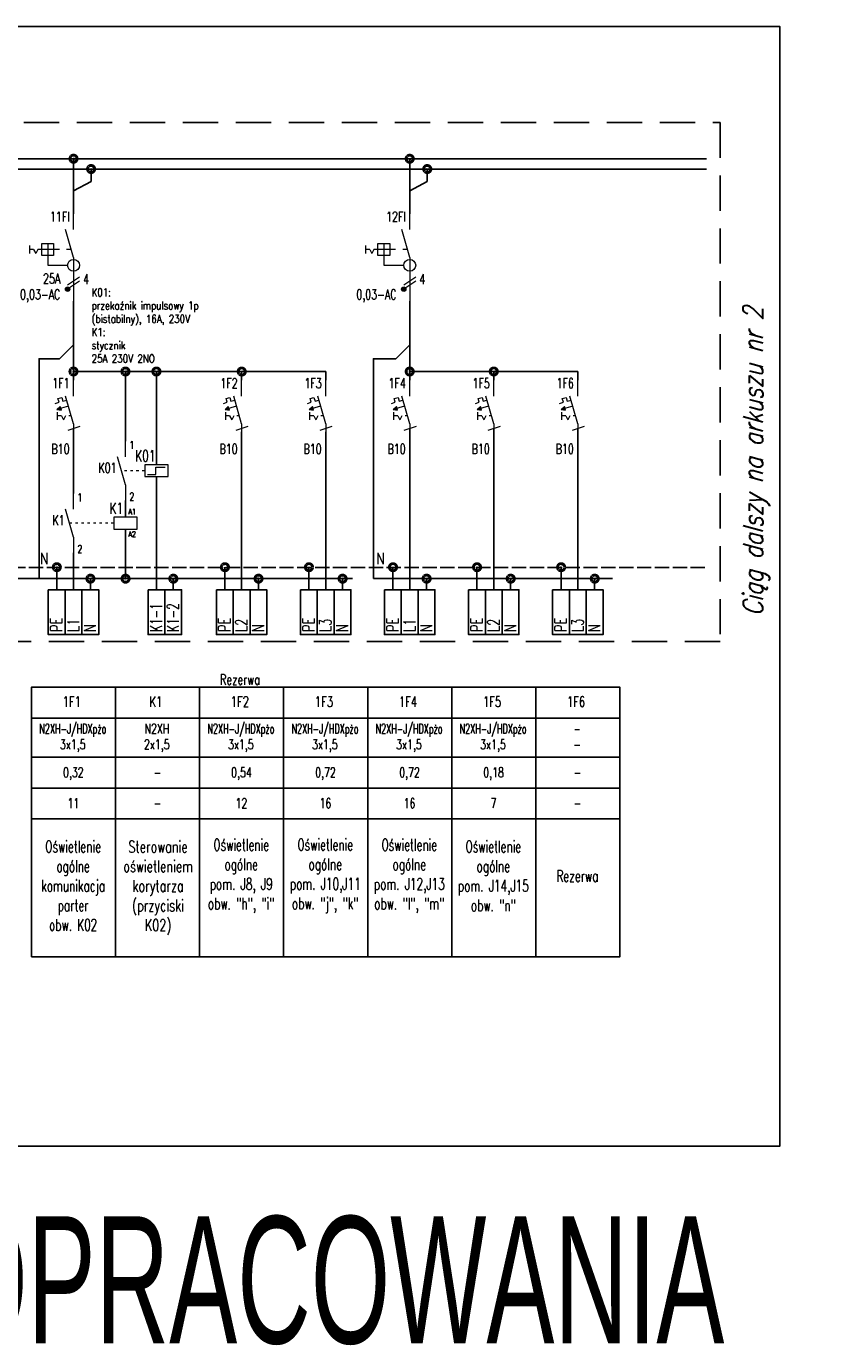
# Model space of a CAD drawing. Header units: millimetres. Extents: x -1290 to 1795, y -4192 to -1311.
# Tile 10 of 256: x 204 to 406, y -2428 to -2096. Entities that reach past the tile are written whole.
import ezdxf
from ezdxf.enums import TextEntityAlignment as Align

# ---------------------------------------------------------------- set-up
doc = ezdxf.new("R2010")
doc.units = ezdxf.units.MM
for name, pattern in [('ACAD_ISO02W100', [15, 12, -3]), ('ACAD_ISO03W100', [30, 12, -18]), ('DASHED', [19.05, 12.7, -6.35]), ('REDNIA', [0])]:
    doc.linetypes.add(name, pattern=pattern)
for name, color, linetype in [('$EL_Rezerwa', 30, 'Continuous'), ('A4_TABELKA', 255, 'Continuous'), ('L', 1, 'Continuous'), ('N', 3, 'Continuous'), ('PE', 9, 'Continuous'), ('SCHEMAT', 3, 'Continuous')]:
    doc.layers.add(name, color=color, linetype=linetype)
doc.layers.add('SCHEMAT_PROJ', color=1, linetype='Continuous', lineweight=9)
doc.styles.add('ROMANS', font='romans.shx', dxfattribs={"width": 0.8})
doc.styles.get("Standard").update_dxf_attribs({"font": 'ARIALN.TTF', "width": 0.8})

# ---------------------------------------------------------------- blocks, each defined once
blk = doc.blocks.new('Kropka')
at = {"color": 0, "const_width": 0.919}
blk.add_lwpolyline([(0.01, -0.19, 0.198912), (0.14, -0.14, 0.198912), (0.2, -0.01, 0.198912), (0.14, 0.12, 0.198912), (0.01, 0.17, 0.198912), (-0.12, 0.12, 0.198912), (-0.17, -0.01, 0.198912), (-0.12, -0.14, 0.198912), (0.01, -0.19)], format="xyb", close=True, dxfattribs=at)
blk = doc.blocks.new('1rp2b')
h = blk.add_hatch(color=3)
edge = h.paths.add_edge_path()
edge.add_arc((-1.5, -19), 0.559, 0, 360)
for p, q in [((0, -4), (0, 0)), ((0, -11), (-2, -4)), ((0, -11), (0, -22))]:
    blk.add_line(p, q)
at = {"color": 3}
for p, q in [((-11.02, -10.04), (-11.02, -8.04)), ((-10.04, -9), (-11.02, -9)), ((-10.04, -9), (-9.52, -10.04)), ((-9, -9), (-9.52, -10.04)), ((-8, -9), (-9, -9)), ((-5, -9), (-8, -9)), ((-6.5, -7.5), (-6.5, -10.5)), ((-6.5, -10.5), (-6.5, -13)), ((-6.5, -13), (-1.5, -13)), ((1.5, -16), (-1.5, -18)), ((1.5, -17), (-1.5, -19))]:
    blk.add_line(p, q, dxfattribs=at)
at = {"color": 3, "linetype": 'ACAD_ISO03W100', "ltscale": 0.1}
blk.add_line((-0.57, -9), (-5, -9), dxfattribs=at)
at = {"color": 3}
blk.add_lwpolyline([(-5, -10.5), (-8, -10.5), (-8, -7.5), (-5, -7.5)], close=True, dxfattribs=at)
for centre, radius in [((0, -13), 1.5), ((-1.5, -19), 0.559)]:
    blk.add_circle(centre, radius, dxfattribs=at)
at = {"color": 3, "linetype": 'ACAD_ISO03W100', "style": 'ROMANS', "width": 0.7}
for tag, p in [('NR_APARATU', (-1, -2)), ('TYP_APARATU', (-1, -24.5)), ('PRĄD_APARATU', (-1, -28.5))]:
    blk.add_attdef(tag, text='', height=2.5, dxfattribs=at).set_placement(p, align=Align.RIGHT)
blk = doc.blocks.new('1INST')
blk.add_hatch(color=3).paths.add_polyline_path([(-4.17, -7.33), (-3.07, -7.53), (-3.35, -6.57)])
for p, q in [((0, -4), (0, 0)), ((0, -11), (-2, -4)), ((0, -11), (0, -15))]:
    blk.add_line(p, q)
at = {"color": 3}
for p, q in [((-4.6, -5.83), (-3.64, -5.55)), ((-1.29, -6.5), (-4.17, -7.33)), ((-3.91, -4.59), (-2.95, -4.31)), ((-3.64, -5.55), (-3.91, -4.59)), ((-2.95, -4.31), (-2.68, -5.28)), ((-2.68, -5.28), (-1.71, -5)), ((-4, -10), (-4, -8)), ((-3.02, -8.96), (-4, -8.96)), ((-3.02, -8.96), (-2.5, -10)), ((-1.98, -8.96), (-2.5, -10))]:
    blk.add_line(p, q, dxfattribs=at)
at = {"color": 3, "linetype": 'ACAD_ISO03W100', "ltscale": 0.05}
blk.add_line((-0.58, -8.96), (-1.98, -8.96), dxfattribs=at)
at = {"color": 3}
blk.add_lwpolyline([(-4.17, -7.33), (-3.07, -7.53), (-3.35, -6.57)], close=True, dxfattribs=at)
at = {"color": 3, "linetype": 'ACAD_ISO03W100', "style": 'ROMANS', "width": 0.7}
for tag, p in [('NR_APARATU', (-1, -2)), ('TYP_APARATU', (-1, -19)), ('PRĄD_APARATU', (-1, -24))]:
    blk.add_attdef(tag, text='', height=2.5, dxfattribs=at).set_placement(p, align=Align.RIGHT)
at = {"color": 3, "linetype": 'ACAD_ISO03W100', "style": 'ROMANS', "text_generation_flag": 4, "width": 0.5}
blk.add_attdef('LICZBA_FAZ', text='', height=2, rotation=270, dxfattribs=at).set_placement((0, -11.5), align=Align.MIDDLE_LEFT)
blk = doc.blocks.new('stykzwier')
for p, q in [((0, -4), (0, 0)), ((0, -11), (-2, -4)), ((0, -11), (0, -15))]:
    blk.add_line(p, q)
at = {"color": 3, "style": 'ROMANS', "width": 0.7}
for tag, p in [('NR_STYKU1', (1, -2)), ('NR_STYKU2', (1, -15))]:
    blk.add_attdef(tag, p, '', height=2, dxfattribs=at)
at = {"color": 3, "linetype": 'ACAD_ISO03W100', "style": 'ROMANS', "width": 0.7}
blk.add_attdef('NR_APARATU', text='', height=2.5, dxfattribs=at).set_placement((-7, -8), align=Align.RIGHT)

msp = doc.modelspace()

# ---------------------------------------------------------------- linework, layer by layer
at = {"layer": '$EL_Rezerwa'}
for points in [[(247.61, -2270.45), (268.76, -2270.45), (268.76, -2262.7), (247.61, -2262.7)], [(247.61, -2280.32), (268.76, -2280.32), (268.76, -2270.45), (247.61, -2270.45)], [(247.61, -2288.08), (268.76, -2288.08), (268.76, -2280.32), (247.61, -2280.32)], [(247.61, -2295.83), (268.76, -2295.83), (268.76, -2288.08), (247.61, -2288.08)], [(247.61, -2330.54), (268.76, -2330.54), (268.76, -2295.83), (247.61, -2295.83)]]:
    msp.add_lwpolyline(points, close=True, dxfattribs=at)
at = {"layer": 'A4_TABELKA'}
for points in [[(209.54, -2238.15), (213.77, -2238.15), (213.77, -2249.43), (209.54, -2249.43)], [(213.77, -2238.15), (218, -2238.15), (218, -2249.43), (213.77, -2249.43)], [(218, -2238.15), (222.23, -2238.15), (222.23, -2249.43), (218, -2249.43)], [(234.63, -2238.15), (238.86, -2238.15), (238.86, -2249.43), (234.63, -2249.43)], [(238.86, -2238.15), (243.09, -2238.15), (243.09, -2249.43), (238.86, -2249.43)], [(251.84, -2238.15), (256.07, -2238.15), (256.07, -2249.43), (251.84, -2249.43)], [(256.07, -2238.15), (260.3, -2238.15), (260.3, -2249.43), (256.07, -2249.43)], [(260.3, -2238.15), (264.53, -2238.15), (264.53, -2249.43), (260.3, -2249.43)], [(272.99, -2238.15), (277.22, -2238.15), (277.22, -2249.43), (272.99, -2249.43)], [(277.22, -2238.15), (281.45, -2238.15), (281.45, -2249.43), (277.22, -2249.43)], [(281.45, -2238.15), (285.68, -2238.15), (285.68, -2249.43), (281.45, -2249.43)], [(294.14, -2238.15), (298.37, -2238.15), (298.37, -2249.43), (294.14, -2249.43)], [(298.37, -2238.15), (302.6, -2238.15), (302.6, -2249.43), (298.37, -2249.43)], [(302.6, -2238.15), (306.83, -2238.15), (306.83, -2249.43), (302.6, -2249.43)], [(315.29, -2238.15), (319.52, -2238.15), (319.52, -2249.43), (315.29, -2249.43)], [(319.52, -2238.15), (323.75, -2238.15), (323.75, -2249.43), (319.52, -2249.43)], [(323.75, -2238.15), (327.98, -2238.15), (327.98, -2249.43), (323.75, -2249.43)], [(336.44, -2238.15), (340.67, -2238.15), (340.67, -2249.43), (336.44, -2249.43)], [(340.67, -2238.15), (344.9, -2238.15), (344.9, -2249.43), (340.67, -2249.43)], [(344.9, -2238.15), (349.13, -2238.15), (349.13, -2249.43), (344.9, -2249.43)], [(205.31, -2270.45), (226.46, -2270.45), (226.46, -2262.7), (205.31, -2262.7)], [(226.46, -2270.45), (247.61, -2270.45), (247.61, -2262.7), (226.46, -2262.7)], [(268.76, -2270.45), (289.91, -2270.45), (289.91, -2262.7), (268.76, -2262.7)], [(289.91, -2270.45), (311.06, -2270.45), (311.06, -2262.7), (289.91, -2262.7)], [(311.06, -2270.45), (332.21, -2270.45), (332.21, -2262.7), (311.06, -2262.7)], [(332.21, -2270.45), (353.36, -2270.45), (353.36, -2262.7), (332.21, -2262.7)], [(205.31, -2280.32), (226.46, -2280.32), (226.46, -2270.45), (205.31, -2270.45)], [(226.46, -2280.32), (247.61, -2280.32), (247.61, -2270.45), (226.46, -2270.45)], [(268.76, -2280.32), (289.91, -2280.32), (289.91, -2270.45), (268.76, -2270.45)], [(289.91, -2280.32), (311.06, -2280.32), (311.06, -2270.45), (289.91, -2270.45)], [(311.06, -2280.32), (332.21, -2280.32), (332.21, -2270.45), (311.06, -2270.45)], [(332.21, -2280.32), (353.36, -2280.32), (353.36, -2270.45), (332.21, -2270.45)], [(205.31, -2288.08), (226.46, -2288.08), (226.46, -2280.32), (205.31, -2280.32)], [(226.46, -2288.08), (247.61, -2288.08), (247.61, -2280.32), (226.46, -2280.32)], [(268.76, -2288.08), (289.91, -2288.08), (289.91, -2280.32), (268.76, -2280.32)], [(289.91, -2288.08), (311.06, -2288.08), (311.06, -2280.32), (289.91, -2280.32)], [(311.06, -2288.08), (332.21, -2288.08), (332.21, -2280.32), (311.06, -2280.32)], [(332.21, -2288.08), (353.36, -2288.08), (353.36, -2280.32), (332.21, -2280.32)], [(205.31, -2295.83), (226.46, -2295.83), (226.46, -2288.08), (205.31, -2288.08)], [(226.46, -2295.83), (247.61, -2295.83), (247.61, -2288.08), (226.46, -2288.08)], [(268.76, -2295.83), (289.91, -2295.83), (289.91, -2288.08), (268.76, -2288.08)], [(289.91, -2295.83), (311.06, -2295.83), (311.06, -2288.08), (289.91, -2288.08)], [(311.06, -2295.83), (332.21, -2295.83), (332.21, -2288.08), (311.06, -2288.08)], [(332.21, -2295.83), (353.36, -2295.83), (353.36, -2288.08), (332.21, -2288.08)], [(205.31, -2330.54), (226.46, -2330.54), (226.46, -2295.83), (205.31, -2295.83)], [(226.46, -2330.54), (247.61, -2330.54), (247.61, -2295.83), (226.46, -2295.83)], [(268.76, -2330.54), (289.91, -2330.54), (289.91, -2295.83), (268.76, -2295.83)], [(289.91, -2330.54), (311.06, -2330.54), (311.06, -2295.83), (289.91, -2295.83)], [(311.06, -2330.54), (332.21, -2330.54), (332.21, -2295.83), (311.06, -2295.83)], [(332.21, -2330.54), (353.36, -2330.54), (353.36, -2295.83), (332.21, -2295.83)]]:
    msp.add_lwpolyline(points, close=True, dxfattribs=at)
at = {"layer": 'Defpoints', "color": 6, "linetype": 'REDNIA'}
msp.add_lwpolyline([(-6.39, -2096.27), (393.61, -2096.27), (393.61, -2378.27), (-6.39, -2378.27)], close=True, dxfattribs=at)
at = {"layer": 'L'}
for p, q in [((47.72, -2129.6), (375.18, -2129.6)), ((279.34, -2183.18), (215.89, -2183.18)), ((236.74, -2206.7), (236.74, -2183.18)), ((342.79, -2183.18), (300.49, -2183.18))]:
    msp.add_line(p, q, dxfattribs=at)
at = {"layer": 'L', "color": 255, "linetype": 'DASHED', "ltscale": 0.7}
msp.add_lwpolyline([(30.07, -2120.46), (378.61, -2120.46), (378.61, -2251.13), (30.07, -2251.13)], close=True, dxfattribs=at)
at = {"layer": 'L'}
for points in [[(215.89, -2129.6), (215.89, -2143.44)], [(300.49, -2129.6), (300.49, -2143.44)], [(215.89, -2165.44), (215.89, -2185.38)], [(300.49, -2165.44), (300.49, -2185.38)], [(228.96, -2200.68), (228.96, -2183.18)], [(258.19, -2183.18), (258.19, -2185.38)], [(279.34, -2183.18), (279.34, -2185.38)], [(321.64, -2183.18), (321.64, -2185.38)], [(342.79, -2183.18), (342.79, -2185.38)], [(215.89, -2197.6), (215.89, -2213.88)], [(258.19, -2198.38), (258.19, -2238.15)], [(279.34, -2198.38), (279.34, -2238.15)], [(300.49, -2197.6), (300.49, -2238.15)], [(321.64, -2197.6), (321.64, -2238.15)], [(342.79, -2197.6), (342.79, -2238.15)], [(236.74, -2209.66), (236.75, -2238.15)], [(228.96, -2219.89), (228.96, -2215.68)], [(215.89, -2228.88), (215.89, -2238.15)], [(279.34, -2228.88), (279.34, -2238.15)]]:
    msp.add_lwpolyline(points, dxfattribs=at)
at = {"layer": 'N'}
for p, q in [((228.96, -2222.85), (228.96, -2235.33)), ((220.12, -2238.15), (220.12, -2235.33)), ((240.98, -2238.15), (240.98, -2235.33)), ((262.42, -2238.15), (262.42, -2235.33)), ((283.57, -2238.15), (283.57, -2235.33)), ((304.72, -2238.15), (304.72, -2235.33)), ((325.87, -2238.15), (325.87, -2235.33)), ((347.02, -2238.15), (347.02, -2235.33))]:
    msp.add_line(p, q, dxfattribs=at)
for points in [[(62.16, -2132.19), (375.18, -2132.19)], [(286.06, -2235.33), (122.58, -2235.33), (122.58, -2132.19)], [(215.89, -2137.69), (220.31, -2135.29), (220.31, -2132.19)], [(300.49, -2137.69), (304.91, -2135.29), (304.91, -2132.19)], [(207.21, -2235.33), (285.7, -2235.33)], [(291.36, -2235.33), (351.49, -2235.33)]]:
    msp.add_lwpolyline(points, dxfattribs=at)
at = {"layer": 'PE', "linetype": 'ACAD_ISO02W100', "ltscale": 3}
for p, q in [((211.66, -2232.41), (211.66, -2238.05)), ((253.96, -2232.41), (253.96, -2238.05)), ((275.11, -2232.41), (275.11, -2238.05)), ((296.26, -2232.41), (296.26, -2238.05)), ((317.41, -2232.41), (317.41, -2238.05)), ((338.56, -2232.41), (338.56, -2238.05))]:
    msp.add_line(p, q, dxfattribs=at)
at = {"layer": 'PE', "linetype": 'ACAD_ISO02W100', "ltscale": 0.3}
msp.add_lwpolyline([(56.18, -2238.15), (56.18, -2232.51), (374.86, -2232.51)], dxfattribs=at)
at = {"layer": 'SCHEMAT', "color": 3}
for points in [[(207.21, -2235.33), (207.21, -2179.95), (212.36, -2179.95), (215.89, -2176.43)], [(291.36, -2235.33), (291.36, -2179.95), (296.96, -2179.95), (300.49, -2176.43)]]:
    msp.add_lwpolyline(points, dxfattribs=at)
at = {"layer": 'SCHEMAT_PROJ', "color": 7, "linetype": 'ACAD_ISO03W100', "ltscale": 0.05}
for points in [[(233.79, -2208.18), (228.19, -2208.18)], [(226, -2221.38), (214.89, -2221.38)]]:
    msp.add_lwpolyline(points, dxfattribs=at)
at = {"layer": 'SCHEMAT_PROJ', "color": 3}
for points in [[(233.79, -2209.66), (239.7, -2209.66), (239.7, -2206.7), (233.79, -2206.7)], [(226, -2222.85), (231.92, -2222.85), (231.92, -2219.89), (226, -2219.89)]]:
    msp.add_lwpolyline(points, close=True, dxfattribs=at)
at = {"layer": 'SCHEMAT_PROJ'}
msp.add_lwpolyline([(234.49, -2209.1), (236.6, -2209.1), (236.6, -2207.23), (238.97, -2207.23)], dxfattribs=at)

# ---------------------------------------------------------------- block references
at = {"layer": 'L', "xscale": 1.973999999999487, "yscale": 1.973999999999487, "zscale": 1.973999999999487}
for p in [(215.86, -2129.58), (300.46, -2129.58), (215.86, -2183.16), (228.93, -2183.16), (236.72, -2183.16), (258.19, -2183.18), (300.46, -2183.16), (321.61, -2183.16)]:
    msp.add_blockref('Kropka', p, dxfattribs=at)
at = {"layer": 'N', "xscale": 1.973999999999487, "yscale": 1.973999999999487, "zscale": 1.973999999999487}
for p in [(220.28, -2132.17), (304.88, -2132.17), (220.12, -2235.33), (228.96, -2235.33), (240.98, -2235.33), (262.42, -2235.33), (283.57, -2235.33), (304.72, -2235.33), (325.87, -2235.33), (347.02, -2235.33)]:
    msp.add_blockref('Kropka', p, dxfattribs=at)
at = {"layer": 'PE', "xscale": 1.973999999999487, "yscale": 1.973999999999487, "zscale": 1.973999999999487}
for p in [(211.66, -2232.44), (253.96, -2232.44), (275.11, -2232.44), (296.26, -2232.44), (317.41, -2232.44), (338.56, -2232.44)]:
    msp.add_blockref('Kropka', p, dxfattribs=at)
at = {"layer": 'SCHEMAT_PROJ'}
ref = msp.add_blockref('1rp2b', (215.89, -2143.44), dxfattribs=at)
ref.add_attrib('NR_APARATU', '11FI', dxfattribs={"layer": '0', "color": 3, "linetype": 'ACAD_ISO03W100', "height": 2.5, "style": 'ROMANS', "width": 0.7}).set_placement((214.89, -2145.44), align=Align.RIGHT)
ref.add_attrib('TYP_APARATU', '25A', dxfattribs={"layer": '0', "color": 3, "linetype": 'ACAD_ISO03W100', "height": 2.5, "style": 'ROMANS', "width": 0.7}).set_placement((212.56, -2161.03), align=Align.RIGHT)
ref.add_attrib('PRĄD_APARATU', '0,03-AC', dxfattribs={"layer": '0', "color": 3, "linetype": 'ACAD_ISO03W100', "height": 2.5, "style": 'ROMANS', "width": 0.7}).set_placement((212.56, -2165.03), align=Align.RIGHT)
ref.add_attrib('LICZBA_BIEGUNÓW', '4', (218.3, -2161.2), dxfattribs={"layer": '0', "color": 3, "linetype": 'ACAD_ISO03W100', "height": 2.5, "style": 'ROMANS', "width": 0.7})
ref = msp.add_blockref('1rp2b', (300.49, -2143.44), dxfattribs=at)
ref.add_attrib('NR_APARATU', '12FI', dxfattribs={"layer": '0', "color": 3, "linetype": 'ACAD_ISO03W100', "height": 2.5, "style": 'ROMANS', "width": 0.7}).set_placement((299.49, -2145.44), align=Align.RIGHT)
ref.add_attrib('PRĄD_APARATU', '0,03-AC', dxfattribs={"layer": '0', "color": 3, "linetype": 'ACAD_ISO03W100', "height": 2.5, "style": 'ROMANS', "width": 0.7}).set_placement((297.16, -2165.03), align=Align.RIGHT)
ref.add_attrib('LICZBA_BIEGUNÓW', '4', (302.9, -2161.2), dxfattribs={"layer": '0', "color": 3, "linetype": 'ACAD_ISO03W100', "height": 2.5, "style": 'ROMANS', "width": 0.7})
at = {"layer": 'SCHEMAT_PROJ', "linetype": 'Continuous'}
ref = msp.add_blockref('1INST', (215.89, -2185.38), dxfattribs=at)
ref.add_attrib('NR_APARATU', '1F1', dxfattribs={"layer": '0', "color": 3, "linetype": 'ACAD_ISO03W100', "height": 2.5, "style": 'ROMANS', "width": 0.7}).set_placement((214.89, -2187.38), align=Align.RIGHT)
ref.add_attrib('PRĄD_APARATU', 'B10', dxfattribs={"layer": '0', "color": 3, "linetype": 'ACAD_ISO03W100', "height": 2.5, "style": 'ROMANS', "width": 0.7}).set_placement((214.89, -2203.92), align=Align.RIGHT)
ref.add_attrib('LICZBA_FAZ', '/', dxfattribs={"layer": '0', "color": 3, "linetype": 'ACAD_ISO03W100', "height": 2, "rotation": 270, "style": 'ROMANS', "text_generation_flag": 4, "width": 0.5}).set_placement((215.89, -2196.88), align=Align.MIDDLE_LEFT)
ref = msp.add_blockref('1INST', (258.19, -2185.38), dxfattribs=at)
ref.add_attrib('NR_APARATU', '1F2', dxfattribs={"layer": '0', "color": 3, "linetype": 'ACAD_ISO03W100', "height": 2.5, "style": 'ROMANS', "width": 0.7}).set_placement((257.19, -2187.38), align=Align.RIGHT)
ref.add_attrib('PRĄD_APARATU', 'B10', dxfattribs={"layer": '0', "color": 3, "linetype": 'ACAD_ISO03W100', "height": 2.5, "style": 'ROMANS', "width": 0.7}).set_placement((257.19, -2203.92), align=Align.RIGHT)
ref.add_attrib('LICZBA_FAZ', '/', dxfattribs={"layer": '0', "color": 3, "linetype": 'ACAD_ISO03W100', "height": 2, "rotation": 270, "style": 'ROMANS', "text_generation_flag": 4, "width": 0.5}).set_placement((258.19, -2196.88), align=Align.MIDDLE_LEFT)
ref = msp.add_blockref('1INST', (279.34, -2185.38), dxfattribs=at)
ref.add_attrib('NR_APARATU', '1F3', dxfattribs={"layer": '0', "color": 3, "linetype": 'ACAD_ISO03W100', "height": 2.5, "style": 'ROMANS', "width": 0.7}).set_placement((278.34, -2187.38), align=Align.RIGHT)
ref.add_attrib('PRĄD_APARATU', 'B10', dxfattribs={"layer": '0', "color": 3, "linetype": 'ACAD_ISO03W100', "height": 2.5, "style": 'ROMANS', "width": 0.7}).set_placement((278.34, -2203.92), align=Align.RIGHT)
ref.add_attrib('LICZBA_FAZ', '/', dxfattribs={"layer": '0', "color": 3, "linetype": 'ACAD_ISO03W100', "height": 2, "rotation": 270, "style": 'ROMANS', "text_generation_flag": 4, "width": 0.5}).set_placement((279.34, -2196.88), align=Align.MIDDLE_LEFT)
ref = msp.add_blockref('1INST', (300.49, -2185.38), dxfattribs=at)
ref.add_attrib('NR_APARATU', '1F4', dxfattribs={"layer": '0', "color": 3, "linetype": 'ACAD_ISO03W100', "height": 2.5, "style": 'ROMANS', "width": 0.7}).set_placement((299.49, -2187.38), align=Align.RIGHT)
ref.add_attrib('PRĄD_APARATU', 'B10', dxfattribs={"layer": '0', "color": 3, "linetype": 'ACAD_ISO03W100', "height": 2.5, "style": 'ROMANS', "width": 0.7}).set_placement((299.49, -2203.92), align=Align.RIGHT)
ref.add_attrib('LICZBA_FAZ', '/', dxfattribs={"layer": '0', "color": 3, "linetype": 'ACAD_ISO03W100', "height": 2, "rotation": 270, "style": 'ROMANS', "text_generation_flag": 4, "width": 0.5}).set_placement((300.49, -2196.88), align=Align.MIDDLE_LEFT)
ref = msp.add_blockref('1INST', (321.64, -2185.38), dxfattribs=at)
ref.add_attrib('NR_APARATU', '1F5', dxfattribs={"layer": '0', "color": 3, "linetype": 'ACAD_ISO03W100', "height": 2.5, "style": 'ROMANS', "width": 0.7}).set_placement((320.64, -2187.38), align=Align.RIGHT)
ref.add_attrib('PRĄD_APARATU', 'B10', dxfattribs={"layer": '0', "color": 3, "linetype": 'ACAD_ISO03W100', "height": 2.5, "style": 'ROMANS', "width": 0.7}).set_placement((320.64, -2203.92), align=Align.RIGHT)
ref.add_attrib('LICZBA_FAZ', '/', dxfattribs={"layer": '0', "color": 3, "linetype": 'ACAD_ISO03W100', "height": 2, "rotation": 270, "style": 'ROMANS', "text_generation_flag": 4, "width": 0.5}).set_placement((321.64, -2196.88), align=Align.MIDDLE_LEFT)
ref = msp.add_blockref('1INST', (342.79, -2185.38), dxfattribs=at)
ref.add_attrib('NR_APARATU', '1F6', dxfattribs={"layer": '0', "color": 3, "linetype": 'ACAD_ISO03W100', "height": 2.5, "style": 'ROMANS', "width": 0.7}).set_placement((341.79, -2187.38), align=Align.RIGHT)
ref.add_attrib('PRĄD_APARATU', 'B10', dxfattribs={"layer": '0', "color": 3, "linetype": 'ACAD_ISO03W100', "height": 2.5, "style": 'ROMANS', "width": 0.7}).set_placement((341.79, -2203.92), align=Align.RIGHT)
ref.add_attrib('LICZBA_FAZ', '/', dxfattribs={"layer": '0', "color": 3, "linetype": 'ACAD_ISO03W100', "height": 2, "rotation": 270, "style": 'ROMANS', "text_generation_flag": 4, "width": 0.5}).set_placement((342.79, -2196.88), align=Align.MIDDLE_LEFT)
at = {"layer": 'SCHEMAT_PROJ'}
ref = msp.add_blockref('stykzwier', (228.96, -2200.68), dxfattribs=at)
ref.add_attrib('NR_APARATU', 'K01', dxfattribs={"layer": '0', "color": 3, "linetype": 'ACAD_ISO03W100', "height": 2.5, "style": 'ROMANS', "width": 0.7}).set_placement((226.72, -2208.68), align=Align.RIGHT)
ref.add_attrib('NR_STYKU1', '1', (229.96, -2202.68), dxfattribs={"layer": '0', "color": 3, "height": 2, "style": 'ROMANS', "width": 0.7})
ref.add_attrib('NR_STYKU2', '2', (229.96, -2215.68), dxfattribs={"layer": '0', "color": 3, "height": 2, "style": 'ROMANS', "width": 0.7})
ref = msp.add_blockref('stykzwier', (215.89, -2213.88), dxfattribs=at)
ref.add_attrib('NR_APARATU', 'K1', dxfattribs={"layer": '0', "color": 3, "linetype": 'ACAD_ISO03W100', "height": 2.5, "style": 'ROMANS', "width": 0.7}).set_placement((213.64, -2221.88), align=Align.RIGHT)
ref.add_attrib('NR_STYKU1', '1', (216.89, -2215.88), dxfattribs={"layer": '0', "color": 3, "height": 2, "style": 'ROMANS', "width": 0.7})
ref.add_attrib('NR_STYKU2', '2', (216.89, -2228.88), dxfattribs={"layer": '0', "color": 3, "height": 2, "style": 'ROMANS', "width": 0.7})

# ---------------------------------------------------------------- texts
at = {"layer": '$EL_Rezerwa', "style": 'ROMANS'}
for s, height, width, p in [('Rezerwa', 2.644, 0.7, (257.77, -2262.06)), ('1F2', 2.644, 0.7, (257.75, -2267.63)), ('N2XH-J/HDXpżo', 2.4675, 0.6, (258.02, -2274.37)), ('3x1,5', 2.467, 0.7, (257.99, -2278.32)), ('0,54', 2.467, 0.7, (258.14, -2285.36)), ('12', 2.467, 0.7, (258.14, -2293.13))]:
    msp.add_text(s, height=height, dxfattribs=dict(at, width=width)).set_placement(p, align=Align.CENTER)
at = {"layer": '$EL_Rezerwa', "insert": (258.09, -2310.22), "char_height": 2.961, "width": 20.3102, "attachment_point": 5, "style": 'ROMANS'}
msp.add_mtext('{\\W0.65;Oświetlenie\\Pogólne\\Ppom. J8, J9\\Pobw. "h", "i"}', dxfattribs=at)
at = {"color": 3, "style": 'ROMANS', "width": 0.7}
for s, p in [('K01', (231.4, -2205.83)), ('K1', (224.96, -2219.03))]:
    msp.add_text(s, height=2.817, dxfattribs=at).set_placement(p)
at = {"layer": 'A4_TABELKA', "style": 'ROMANS'}
for s, height, width, p in [('PE', 2.961, 0.7, (213.07, -2248.72)), ('K1-1', 2.961, 0.65, (238.16, -2248.72)), ('K1-2', 2.961, 0.65, (242.39, -2248.72)), ('PE', 2.961, 0.7, (255.37, -2248.72)), ('L2', 2.961, 0.7, (259.6, -2248.72)), ('PE', 2.961, 0.7, (276.52, -2248.72)), ('L3', 2.961, 0.7, (280.75, -2248.72)), ('PE', 2.961, 0.7, (297.67, -2248.72)), ('PE', 2.961, 0.7, (318.82, -2248.72)), ('L2', 2.961, 0.7, (323.05, -2248.72)), ('PE', 2.961, 0.7, (339.97, -2248.72)), ('L3', 2.961, 0.7, (344.2, -2248.72)), ('L1', 2.961, 0.7, (217.3, -2248.72)), ('N', 2.96, 0.7, (221.53, -2248.72)), ('N', 2.96, 0.7, (263.83, -2248.72)), ('N', 2.96, 0.7, (284.98, -2248.72)), ('L1', 2.961, 0.7, (301.9, -2248.72)), ('N', 2.96, 0.7, (306.13, -2248.72)), ('N', 2.96, 0.7, (327.28, -2248.72)), ('N', 2.96, 0.7, (348.43, -2248.72))]:
    msp.add_text(s, height=height, rotation=90, dxfattribs=dict(at, width=width)).set_placement(p)
for s, height, width, p in [('1F1', 2.644, 0.7, (215.45, -2267.63)), ('K1', 2.644, 0.7, (236.6, -2267.63)), ('1F3', 2.644, 0.7, (278.9, -2267.63)), ('1F4', 2.644, 0.7, (300.05, -2267.63)), ('1F5', 2.644, 0.7, (321.2, -2267.63)), ('1F6', 2.644, 0.7, (342.35, -2267.63)), ('N2XH-J/HDXpżo', 2.4675, 0.6, (215.72, -2274.37)), ('N2XH', 2.467, 0.7, (236.87, -2274.37)), ('N2XH-J/HDXpżo', 2.4675, 0.6, (279.17, -2274.37)), ('N2XH-J/HDXpżo', 2.4675, 0.6, (300.32, -2274.37)), ('N2XH-J/HDXpżo', 2.4675, 0.6, (321.47, -2274.37)), ('-', 2.47, 0.6, (342.62, -2274.37)), ('3x1,5', 2.467, 0.7, (215.69, -2278.32)), ('2x1,5', 2.467, 0.7, (236.84, -2278.32)), ('3x1,5', 2.467, 0.7, (279.14, -2278.32)), ('3x1,5', 2.467, 0.7, (300.29, -2278.32)), ('3x1,5', 2.467, 0.7, (321.44, -2278.32)), ('-', 2.47, 0.7, (342.59, -2278.32)), ('0,32', 2.467, 0.7, (215.84, -2285.36)), ('-', 2.47, 0.7, (236.99, -2285.36)), ('0,72', 2.467, 0.7, (279.29, -2285.36)), ('0,72', 2.467, 0.7, (300.44, -2285.36)), ('0,18', 2.467, 0.7, (321.59, -2285.36)), ('-', 2.47, 0.7, (342.74, -2285.36)), ('11', 2.467, 0.7, (215.84, -2293.13)), ('-', 2.47, 0.7, (236.99, -2293.13)), ('16', 2.467, 0.7, (279.29, -2293.13)), ('16', 2.467, 0.7, (300.44, -2293.13)), ('7', 2.47, 0.7, (321.59, -2293.13)), ('-', 2.47, 0.7, (342.74, -2293.13))]:
    msp.add_text(s, height=height, dxfattribs=dict(at, width=width)).set_placement(p, align=Align.CENTER)
at = {"layer": 'A4_TABELKA', "char_height": 2.961, "attachment_point": 5, "style": 'ROMANS'}
for s, insert, width in [('{\\W0.65;Oświetlenie\\Pogólne\\Pkomunikacja parter\\Pobw. K02}', (215.79, -2312.68), 17.7899), ('{\\W0.7;Sterowanie oświetleniem\\Pkorytarza \\P(przyciski K02)}', (237.16, -2313.21), 17.7899), ('{\\W0.65;Oświetlenie\\Pogólne\\Ppom. J10,J11\\Pobw. "j", "k"}', (279.24, -2310.22), 20.3102), ('{\\W0.65;Oświetlenie\\Pogólne\\Ppom. J12,J13\\Pobw. "l", "m"}', (300.39, -2310.22), 20.3102), ('{\\W0.65;Oświetlenie\\Pogólne\\Ppom. J14,J15\\Pobw. "n"}', (321.54, -2310.22), 20.3102), ('{\\W0.65;Rezerwa}', (342.69, -2310.22), 20.3102)]:
    msp.add_mtext(s, dxfattribs=dict(at, insert=insert, width=width))
at = {"layer": 'Defpoints', "color": 6, "linetype": 'REDNIA', "width": 0.7}
msp.add_text('POZA ZAKRESEM OPRACOWANIA', height=32, dxfattribs=at).set_placement((-40.88, -2427.92))
at = {"layer": 'N', "style": 'ROMANS', "width": 0.8}
for p in [(207.45, -2231.66), (292.05, -2231.66)]:
    msp.add_text('N', height=2.82, dxfattribs=at).set_placement(p)
at = {"layer": 'SCHEMAT', "color": 3, "style": 'ROMANS', "oblique": 15, "width": 0.8}
msp.add_text('Ciąg dalszy na arkuszu nr 2', height=5, rotation=90, dxfattribs=at).set_placement((389.36, -2244.74))
at = {"layer": 'SCHEMAT', "color": 3, "insert": (220.44, -2162.25), "char_height": 2, "width": 34.6937, "attachment_point": 1, "style": 'ROMANS'}
msp.add_mtext('K01: \\Pprzekaźnik impulsowy 1p (bistabilny), 16A, 230V\\PK1: \\Pstycznik \\P25A 230V 2NO', dxfattribs=at)
at = {"layer": 'SCHEMAT_PROJ', "color": 3, "style": 'ROMANS', "width": 0.7}
for s, p in [('A1', (229.66, -2219.19)), ('A2', (229.66, -2224.83))]:
    msp.add_text(s, height=1.4, dxfattribs=at).set_placement(p)

doc.saveas('drawing.dxf')
